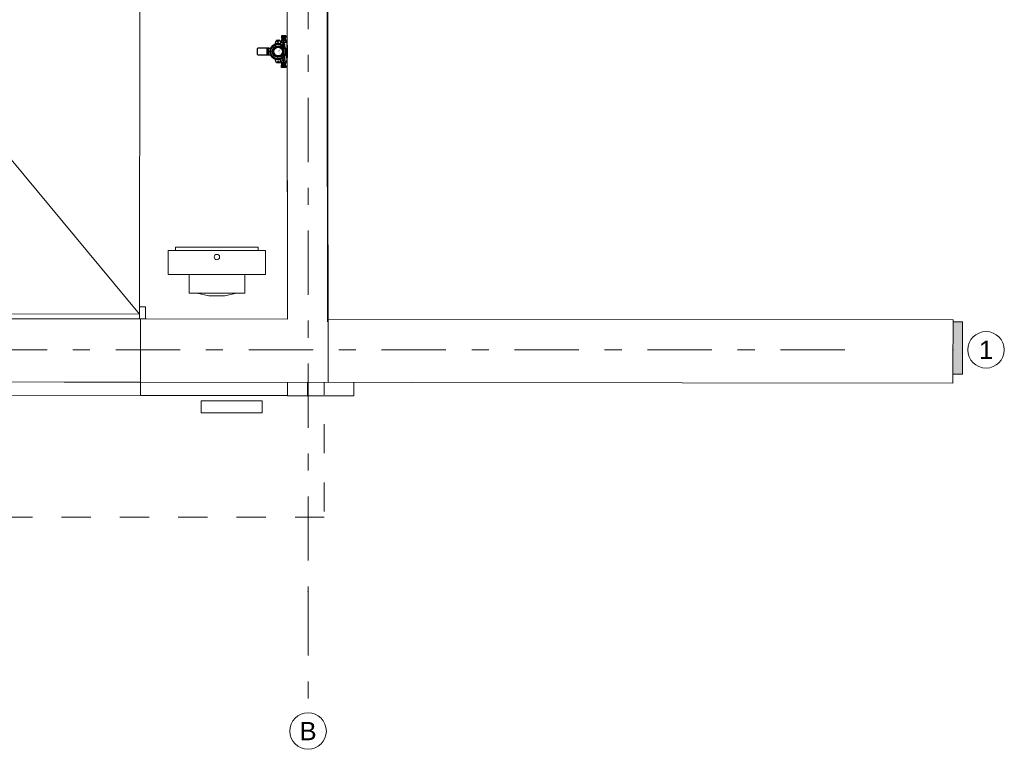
# Model space of a CAD drawing. Header units: millimetres. Extents: x -70269 to 35056, y -51814 to 48966.
# Tile 120 of 220: x -34412 to -26314, y 2493 to 8498. Entities that reach past the tile are written whole.
import ezdxf
from ezdxf.enums import TextEntityAlignment as Align

# ---------------------------------------------------------------- set-up
doc = ezdxf.new("R2010")
doc.units = ezdxf.units.MM
doc.set_wipeout_variables(frame=1)
for name, pattern in [('Przerywana', [48, 24, -24]), ('Przerywana podwójnie', [109.361107, 52.916665, -21.166666, 14.111111, -21.166666]), ('Wipeout_Contour', [1000, 0, -1000])]:
    doc.linetypes.add(name, pattern=pattern)
for name, color, linetype, lineweight, true_color in [('103-Z Zakres opracowania_Nr_pióra__95', 7, 'Continuous', 140, 0x7c7c7c), ('410-K Osie główne_Nr_pióra__95', 7, 'Continuous', 20, 0x7c7c7c), ('420-K Ściany_Nr_pióra__95', 7, 'Continuous', 20, 0x7c7c7c), ('460 - Stropy_Nr_pióra__95', 7, 'Continuous', 13, 0x7c7c7c), ('Nowe_154-Z Ciepłociągi_Nr_pióra__95', 7, 'Continuous', 20, 0x7c7c7c), ('Nowe_330 - W Wyposażenie_Nr_pióra__95', 7, 'Continuous', 25, 0x7c7c7c), ('Rozbiórka_Drzwi Archicad_Nr_pióra__95', 7, 'Continuous', 20, 0x7c7c7c)]:
    doc.layers.add(name, color=color, linetype=linetype, lineweight=lineweight, true_color=true_color)
for name, color, linetype, lineweight in [('201-A Ppoż_Nr_pióra__31', 1, 'Continuous', 30), ('410-K Osie główne_Nr_pióra__11', 7, 'Continuous', 0), ('XREF', 8, 'Continuous', 9)]:
    doc.layers.add(name, color=color, linetype=linetype, lineweight=lineweight)
for name, color, linetype in [('420-K Ściany', 7, 'Continuous'), ('ALTER_detekcja_gazu', 6, 'Continuous'), ('Nowe_Drzwi Archicad', 7, 'Continuous')]:
    doc.layers.add(name, color=color, linetype=linetype)
doc.styles.get("Standard").update_dxf_attribs({"font": 'arial.ttf'})
doc.styles.add('STYL_AUTOMATYCZNY_1', font='arial.ttf')
doc.linetypes.add('PPOZ REI 60', pattern='A,0,[1,A.01 RZUT PARTERU1.Shx,S=1.984127,R=0,X=0,Y=0],-400,0', length=400)

# ---------------------------------------------------------------- blocks, each defined once
blk = doc.blocks.new('A$C24A855FB')
at = {"color": 5}
for p, q in [((235.4, 260.7), (199.6, 260.7)), ((199.6, 260.7), (199.6, 250.7)), ((199.6, 250.7), (200.5, 250.7)), ((200.5, 250.7), (200.5, 241.2)), ((234.8, 250.6), (200.5, 250.6)), ((235.4, 250.6), (234.8, 250.6)), ((234.8, 250.6), (234.8, 241.3)), ((235.4, 260.7), (235.4, 250.6)), ((131.8, 174.9), (124.9, 177.4)), ((143.6, 183.4), (143.3, 190.7)), ((148.8, 193), (157.1, 219.4)), ((164.7, 190.3), (161.6, 196.5)), ((164.6, 224), (182.7, 223.8)), ((183.9, 196.4), (180.1, 190.3)), ((189, 218.9), (192.9, 208.5)), ((191.2, 208.5), (191.1, 194.8)), ((199.3, 208.5), (191.2, 208.5)), ((200.3, 219), (199.3, 219)), ((199.3, 219), (199.3, 208.5)), ((199.3, 208.5), (235.8, 208.5)), ((203.8, 230.6), (200.3, 230.6)), ((200.3, 230.6), (200.3, 219)), ((235.1, 219.2), (200.3, 219.2)), ((200.5, 241.2), (203.8, 241.2)), ((202.5, 190.4), (201.1, 183.7)), ((203.8, 241.2), (203.8, 230.6)), ((203.8, 241.2), (231.7, 241.2)), ((231.7, 230.7), (203.8, 230.7)), ((210.7, 194.2), (206.8, 191.1)), ((206.8, 191.1), (206.8, 188)), ((210.7, 194.2), (210.6, 185.6)), ((224.7, 194.2), (210.7, 194.2)), ((215.9, 188.3), (214, 185.3)), ((214, 185.3), (216.1, 181.9)), ((220.1, 177.7), (214.4, 174.1)), ((219.6, 188.3), (215.9, 188.3)), ((216.1, 181.9), (219.5, 181.9)), ((217.7, 219.2), (217.7, 208.5)), ((219.5, 181.9), (221.3, 185)), ((221.3, 185), (219.6, 188.3)), ((228.1, 191.2), (224.7, 194.2)), ((224.7, 194.2), (224.7, 172.6)), ((228.1, 168), (228.1, 191.2)), ((234.8, 241.3), (231.7, 241.3)), ((231.7, 241.3), (231.7, 230.7)), ((231.7, 230.7), (235.1, 230.7)), ((235.1, 230.7), (235.1, 219.2)), ((235.1, 219.2), (235.8, 219.2)), ((235.8, 219.2), (235.8, 208.5)), ((235.8, 208.5), (243.6, 208.5)), ((243.6, 208.5), (244.6, 182.6)), ((244.6, 182.6), (243.8, 153.1)), ((244.6, 182.6), (248, 182.5)), ((248, 182.5), (247.9, 78.1)), ((9.2, 157.5), (0, 153.2)), ((0, 153.2), (0, 107.2)), ((0, 107.2), (8.8, 103.5)), ((8.8, 103.5), (95, 103.5)), ((95.2, 157.5), (9.2, 157.5)), ((81.2, 157.5), (81.2, 103.5)), ((91.7, 157.5), (91.7, 103.5)), ((95, 103.5), (96.3, 104.8)), ((96.2, 155.8), (95.2, 157.5)), ((110.6, 155.8), (96.2, 155.8)), ((96.3, 104.8), (110.6, 104.8)), ((113.3, 141.8), (106.3, 140.1)), ((113.1, 119.5), (106.4, 120.1)), ((113.3, 161.6), (118.1, 156.5)), ((117.9, 104.6), (113.6, 98.5)), ((131.2, 86.3), (125, 83.2)), ((221.2, 84.2), (214.6, 86.9)), ((225.2, 88.8), (225.2, 72.1)), ((231.9, 161.7), (227, 156.7)), ((232.2, 99.6), (227.2, 104.4)), ((239, 139.9), (231.9, 142)), ((238.9, 120.5), (231.9, 118.4)), ((243.8, 153.1), (235.7, 153)), ((243.6, 108.1), (235.8, 108.1)), ((244.4, 77.7), (243.6, 108.1)), ((143.7, 77.3), (143, 70.2)), ((155.6, 43.4), (148.9, 67.7)), ((160.3, 38.7), (155.6, 43.4)), ((164, 37.3), (160.3, 38.7)), ((164.9, 70.4), (161.8, 64.2)), ((182, 37.3), (164, 37.3)), ((183.6, 64.2), (180.9, 70.5)), ((185.9, 39.1), (182, 37.3)), ((189.6, 42.7), (185.9, 39.1)), ((193.1, 52.6), (189.6, 42.7)), ((191.3, 52.6), (191.2, 66)), ((244.4, 52.6), (191.3, 52.6)), ((199.4, 41.8), (199.4, 52.6)), ((200.2, 41.8), (199.4, 41.8)), ((199.8, 0), (199.8, 10.7)), ((199.8, 10.7), (200.5, 10.7)), ((235.7, 0), (199.8, 0)), ((200.2, 30.3), (200.2, 41.8)), ((200.2, 41.8), (234.8, 41.8)), ((203.3, 30.3), (200.2, 30.3)), ((200.5, 10.7), (200.5, 19.6)), ((200.5, 19.6), (203.3, 19.6)), ((200.5, 10.7), (234.8, 10.7)), ((202.8, 70.5), (201.1, 77)), ((203.3, 19.6), (203.3, 30.3)), ((231.7, 30.1), (203.3, 30.1)), ((231.7, 19.6), (203.3, 19.6)), ((207.7, 64.5), (207.7, 72.2)), ((207.7, 72.2), (210.2, 72.2)), ((227.5, 64.5), (207.7, 64.5)), ((209.8, 66.6), (209.8, 72.2)), ((225.2, 66.6), (209.8, 66.6)), ((210.2, 72.2), (210.2, 74.9)), ((223.7, 63), (211.6, 63)), ((211.6, 63), (211.6, 58.5)), ((211.6, 58.5), (216.6, 58.5)), ((216.6, 58.5), (216.6, 60.8)), ((216.6, 60.8), (218.9, 60.8)), ((217.5, 52.6), (217.5, 41.8)), ((217.7, 0), (217.7, 10.7)), ((218.9, 60.8), (218.9, 58.6)), ((218.9, 58.6), (223.7, 58.6)), ((223.7, 58.6), (223.7, 63)), ((225.2, 72.1), (227.5, 72.1)), ((225.2, 72.1), (225.2, 66.6)), ((227.5, 72.1), (227.5, 64.5)), ((234.8, 30.1), (231.7, 30.1)), ((231.7, 30.1), (231.7, 19.6)), ((231.7, 19.6), (234.8, 19.6)), ((235.3, 41.9), (234.8, 41.9)), ((234.8, 41.9), (234.8, 30.1)), ((234.8, 19.6), (234.8, 10.5)), ((234.8, 10.5), (235.7, 10.5)), ((235.3, 52.6), (235.3, 41.9)), ((235.7, 10.5), (235.7, 0)), ((247.9, 78.1), (244.4, 77.7)), ((244.4, 77.7), (244.4, 52.6))]:
    blk.add_line(p, q, dxfattribs=at)
for centre, radius in [((172.6, 130.4), 67), ((172.6, 130.4), 60.4), ((172.6, 130.4), 47.4), ((172.6, 130.4), 44.1), ((172.6, 130.4), 35.7), ((172.6, 211.6), 5.22), ((172.5, 49.6), 4.74)]:
    blk.add_circle(centre, radius, dxfattribs=at)
for centre, radius, start, end in [((172.6, 130.4), 63.6, 117.26494, 133.96244), ((164.6, 215.6), 8.46, 90.20047, 152.97717), ((172.6, 130.4), 63.6, 81.58467, 98.48638), ((180.1, 213.9), 10.3, 29.60519, 75.12044), ((172.6, 130.4), 63.6, 45.57854, 62.70328), ((217.6, 185.1), 5.99, 279.41405, 181.69822), ((172.6, 130.4), 63.6, 153.29765, 170.34997), ((172.6, 130.4), 63.6, 189.56728, 206.79093), ((172.6, 130.4), 63.6, 225.72142, 242.59422), ((172.6, 130.4), 63.6, 297.42639, 315.28256), ((172.6, 130.4), 63.6, 9.60172, 26.8372), ((172.6, 130.4), 63.6, 333.61026, 350.0875), ((172.6, 130.4), 63.6, 261.71217, 278.63441)]:
    blk.add_arc(centre, radius, start, end, dxfattribs=at)
at = {"color": 5, "insert": (185.3, 156.7), "char_height": 8, "width": 56.088, "attachment_point": 1, "rotation": 270}
blk.add_mtext('\\pxqc; MGX-70', dxfattribs=at)
blk = doc.blocks.new('Drzwi garażowe_ segmentowe[1]_1')
at = {"layer": 'Rozbiórka_Drzwi Archicad_Nr_pióra__95', "color": 8, "linetype": 'Continuous', "lineweight": 20, "true_color": 0x7c7c7c}
for p, q in [((165.76, 469.72), (165.25, 63.72)), ((165.25, 63.72), (503.76, 469.29)), ((503.76, 469.29), (165.76, 469.72)), ((503.25, 63.29), (165.76, 469.72)), ((503.25, 63.29), (503.76, 469.29)), ((160.25, 59.72), (160.26, 69.72)), ((160.26, 69.72), (165.26, 69.72)), ((165.26, 69.72), (165.25, 59.72)), ((503.25, 59.29), (503.26, 69.29)), ((503.26, 69.29), (508.26, 69.29)), ((508.26, 69.29), (508.25, 59.29)), ((165.25, 59.72), (160.25, 59.72)), ((164.25, 59.72), (160.25, 59.72)), ((164.25, 59.72), (160.25, 59.72)), ((164.17, -3.28), (164.25, 59.72)), ((164.17, -3.28), (164.25, 59.72)), ((165.25, 59.72), (165.25, 63.72)), ((165.25, 63.72), (503.25, 63.29)), ((503.25, 59.29), (165.25, 59.72)), ((503.25, 63.29), (503.25, 59.29)), ((508.25, 59.29), (503.25, 59.29)), ((504.17, -3.71), (504.25, 59.29)), ((504.17, -3.71), (504.25, 59.29)), ((504.25, 59.29), (508.25, 59.29)), ((504.25, 59.29), (508.25, 59.29))]:
    blk.add_line(p, q, dxfattribs=at)
blk = doc.blocks.new('parter 2025.10.15')
at = {"layer": '103-Z Zakres opracowania_Nr_pióra__95', "color": 8, "linetype": 'Przerywana', "lineweight": 5}
blk.add_lwpolyline([(-45.53, 3079.65), (654.37, 3079.65), (654.37, 2747.81), (1099.75, 2747.81), (1099.75, 2276.77), (655.29, 2276.77), (655.29, -103.95), (-45.53, -103.95)], close=True, dxfattribs=at)
at = {"layer": '201-A Ppoż_Nr_pióra__31', "color": 8, "linetype": 'PPOZ REI 60', "lineweight": 5}
blk.add_line((641.51, 2288.49), (641.51, -3.9), dxfattribs=at)
at = {"layer": '410-K Osie główne_Nr_pióra__95', "color": 8, "linetype": 'Przerywana podwójnie', "lineweight": 5}
for p, q in [((1084.69, 33.81), (1184.69, 33.81)), ((642.06, -164.96), (642.06, -264.96))]:
    blk.add_line(p, q, dxfattribs=at)
at = {"layer": '410-K Osie główne_Nr_pióra__95', "color": 8, "linetype": 'Continuous', "lineweight": 5}
for centre in [(1199.69, 33.81), (642.06, -279.96)]:
    blk.add_circle(centre, 15, dxfattribs=at)
at = {"layer": '410-K Osie główne_Nr_pióra__95', "color": 8, "linetype": 'Przerywana podwójnie', "lineweight": 5}
for p in [(1084.69, 33.81), (1084.69, 33.81), (642.06, -164.96), (642.06, -164.96)]:
    blk.add_point(p, dxfattribs=at)
at = {"layer": '420-K Ściany_Nr_pióra__95', "color": 8, "linetype": 'Continuous', "lineweight": 5, "flags": 128}
for points in [[(1180.44, 13.8), (1180.44, 56.8)], [(625.13, 13.8), (1180.44, 13.8)], [(679.55, 14.1), (625.15, 14.1)], [(625.15, 14.1), (625.15, -3.9)], [(679.55, -3.9), (679.55, 14.1)], [(164.17, -3.28), (504.17, -3.71)], [(504.17, -3.71), (625.15, -3.86)], [(625.15, -3.9), (679.55, -3.9)]]:
    blk.add_lwpolyline(points, dxfattribs=at)
at = {"layer": 'Nowe_154-Z Ciepłociągi_Nr_pióra__95', "color": 8, "linetype": 'Continuous', "lineweight": 5}
blk.add_line((583.21, 80.57), (550.83, 80.57), dxfattribs=at)
at = {"layer": 'Nowe_154-Z Ciepłociągi_Nr_pióra__95', "color": 8, "linetype": 'Continuous', "lineweight": 5, "flags": 128}
for points in [[(527.02, 95.71), (607.02, 95.71), (607.02, 115.71), (527.02, 115.71)], [(533.02, 115.71), (601.02, 115.71), (601.02, 118.21), (533.02, 118.21)], [(589.88, 95.71), (544.16, 95.71), (544.16, 80.57), (550.83, 80.57), (560.35, 78.21), (573.69, 78.21), (583.21, 80.57), (589.88, 80.57)]]:
    blk.add_lwpolyline(points, close=True, dxfattribs=at)
blk.add_lwpolyline([(564.82, 110.21, 1), (569.22, 110.21, 1)], format="xyb", close=True, dxfattribs=at)
at = {"layer": 'Nowe_330 - W Wyposażenie_Nr_pióra__95', "color": 8, "linetype": 'Continuous', "lineweight": 5, "flags": 128}
blk.add_lwpolyline([(604.17, -8.11), (554.17, -8.11), (554.17, -18.11), (604.17, -18.11)], close=True, dxfattribs=at)
at = {"layer": '410-K Osie główne_Nr_pióra__11', "color": 8, "lineweight": 5, "style": 'STYL_AUTOMATYCZNY_1'}
for s, p in [('1', (1199.69, 41.31)), ('B', (642.06, -272.46))]:
    blk.add_text(s, height=15, dxfattribs=at).set_placement(p, align=Align.TOP_CENTER)
at = {"color": 8, "linetype": 'Wipeout_Contour', "lineweight": 5, "ltscale": 6017.385693}
blk.add_wipeout([(655.29, 2276.77), (622.29, 2276.77), (625.07, 59.14), (658.07, 59.1)], dxfattribs=at).dxf.layer = '420-K Ściany'
at = {"color": 8, "linetype": 'Wipeout_Contour', "lineweight": 5, "ltscale": 3353.458654}
blk.add_wipeout([(504.18, 7.24), (1172.46, 6.4), (1172.46, 8.4), (504.18, 9.24)], dxfattribs=at).dxf.layer = '420-K Ściany'
at = {"layer": '420-K Ściany_Nr_pióra__95', "linetype": 'Continuous', "lineweight": 5}
blk.add_hatch(color=8, dxfattribs=at).paths.add_polyline_path([(658.08, 56.8), (658.13, 13.8), (1180.44, 13.8), (1180.44, 56.8)])
at = {"layer": '420-K Ściany_Nr_pióra__95', "color": 8, "linetype": 'Continuous', "lineweight": 5, "flags": 128}
for points in [[(622.29, 2276.77), (625.07, 59.14)], [(658.07, 59.1), (655.29, 2276.77)], [(1180.44, 56.8), (658.08, 56.8)]]:
    blk.add_lwpolyline(points, dxfattribs=at)
at = {"color": 8, "linetype": 'Wipeout_Contour', "lineweight": 5, "ltscale": 3353.922477}
blk.add_wipeout([(504.2, 19.24), (504.18, 9.24), (1172.46, 8.4), (1172.47, 18.4)], dxfattribs=at).dxf.layer = '420-K Ściany'
at = {"layer": '420-K Ściany_Nr_pióra__95', "linetype": 'Continuous', "lineweight": 5}
blk.add_hatch(color=8, dxfattribs=at).paths.add_polyline_path([(625.13, 13.84), (625.13, 13.8), (625.16, 13.84)])
at = {"layer": '420-K Ściany_Nr_pióra__95', "color": 8, "linetype": 'Continuous', "lineweight": 5, "flags": 128}
for points in [[(1172.46, 6.4), (1172.46, 8.4)], [(164.18, 7.67), (504.18, 7.24)], [(504.18, 7.24), (1172.46, 6.4)]]:
    blk.add_lwpolyline(points, dxfattribs=at)
at = {"color": 8, "linetype": 'Wipeout_Contour', "lineweight": 5, "ltscale": 3354.360551}
blk.add_wipeout([(504.2, 19.29), (504.2, 19.24), (1172.47, 18.4), (1172.47, 18.45)], dxfattribs=at).dxf.layer = '420-K Ściany'
at = {"color": 8, "linetype": 'Wipeout_Contour', "lineweight": 5, "ltscale": 3358.834743}
blk.add_wipeout([(504.2, 19.29), (1172.47, 18.45), (1172.52, 58.45), (504.25, 59.29)], dxfattribs=at).dxf.layer = '420-K Ściany'
at = {"layer": '410-K Osie główne_Nr_pióra__95', "color": 8, "linetype": 'Przerywana podwójnie', "lineweight": 5}
for p, q in [((642.06, 3303.44), (642.06, -164.96)), ((-63, 33.81), (1084.69, 33.81))]:
    blk.add_line(p, q, dxfattribs=at)
at = {"layer": '420-K Ściany_Nr_pióra__95', "color": 8, "linetype": 'Continuous', "lineweight": 5}
for q in [(508.25, 59.29), (509.25, 59.29)]:
    blk.add_line((504.25, 59.29), q, dxfattribs=at)
at = {"layer": '420-K Ściany_Nr_pióra__95', "color": 8, "linetype": 'Continuous', "lineweight": 5, "flags": 128}
for points in [[(621.93, 2570.7), (625.07, 59.14)], [(658.08, 56.8), (655.29, 2276.77)], [(504.25, 59.29), (164.25, 59.72)], [(504.25, 59.29), (164.25, 59.72)], [(504.17, -3.71), (504.25, 59.29)], [(504.18, 7.24), (504.18, 9.24), (504.2, 19.24), (504.2, 19.29), (504.25, 59.29)], [(625.07, 59.14), (504.25, 59.29)], [(625.07, 59.14), (504.25, 59.29)], [(1172.52, 58.45), (658.07, 59.1)], [(1172.47, 18.45), (1172.52, 58.45)], [(1172.46, 8.4), (1172.47, 18.4)], [(1172.47, 18.4), (1172.47, 18.45)]]:
    blk.add_lwpolyline(points, dxfattribs=at)
at = {"layer": '460 - Stropy_Nr_pióra__95', "color": 8, "linetype": 'Continuous', "lineweight": 5, "flags": 128}
blk.add_lwpolyline([(6.75, 7.87), (658.57, 7.05), (655.73, 2276.77), (655.14, 2747.25), (654.75, 3058.7), (10.58, 3058.7)], close=True, dxfattribs=at)
at = {"layer": 'Nowe_Drzwi Archicad', "color": 8, "linetype": 'Continuous', "lineweight": 5}
blk.add_blockref('Drzwi garażowe_ segmentowe[1]_1', (0, 0), dxfattribs=at)

msp = doc.modelspace()

# ---------------------------------------------------------------- block references
at = {"layer": 'XREF', "xscale": 10, "yscale": 10, "zscale": 10}
msp.add_blockref('parter 2025.10.15', (-38460.6, 5442.3), dxfattribs=at)

# ---------------------------------------------------------------- next in the draw order: block references
at = {"layer": 'ALTER_detekcja_gazu'}
msp.add_blockref('A$C24A855FB', (-32459.5, 8104.5), dxfattribs=at)

doc.saveas('drawing.dxf')
